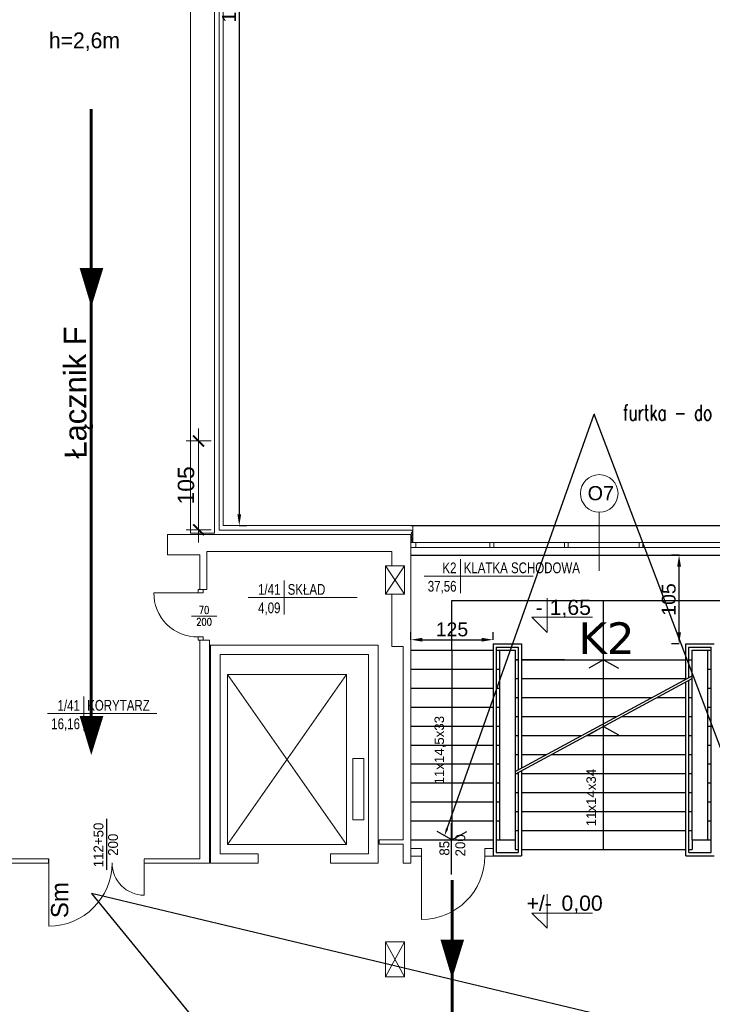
# Model space of a CAD drawing. Header units: millimetres. Extents: x 126553 to 403692, y -95821 to 38049.
# Tile 216 of 256: x 220439 to 221535, y 13604 to 15162. Entities that reach past the tile are written whole.
import ezdxf
from ezdxf import colors
from ezdxf.entities.mleader import LeaderData, LeaderLine
from ezdxf.enums import TextEntityAlignment as Align
from ezdxf.math import Vec2, Vec3

# ---------------------------------------------------------------- set-up
doc = ezdxf.new("R2010")
doc.units = ezdxf.units.MM
for name, color, linetype, lineweight in [('_(06 GRUBA)', 7, 'Continuous', 40), ('A-opis', 7, 'Continuous', 18), ('docieplenie', 6, 'Continuous', 18), ('docieplenie zew.', 6, 'Continuous', 18), ('ekspertyza', 7, 'Continuous', 30), ('ewakaucja', 3, 'Continuous', 50), ('OKNA', 7, 'Continuous', 13), ('opisy', 7, 'Continuous', 18), ('WAW_ŚLUSARKA ALUMINIOWA OPIS PB', 7, 'Continuous', 9), ('WYMIAR', 7, 'Continuous', 18), ('ŚCIANY CIENKIE', 7, 'Continuous', 18), ('ŚCIANY GRUBE', 7, 'Continuous', 20)]:
    doc.layers.add(name, color=color, linetype=linetype, lineweight=lineweight)
doc.layers.add('WENTYLE_WADLIWE', color=1, linetype='Continuous')
doc.layers.add('WIDOK', color=7, linetype='Continuous')
doc.styles.add('AR12', font='arial.ttf', dxfattribs={"height": 12})
doc.styles.add('Arial', font='arial.ttf')
doc.styles.add('OPIS', font='romans.shx', dxfattribs={"width": 0.8})
doc.styles.add('ROMANS', font='romans.shx', dxfattribs={"width": 0.7})
doc.styles.add('RS12', font='Romans', dxfattribs={"width": 0.75, "height": 12})
doc.styles.add('RS8', font='ROMANS.SHX', dxfattribs={"width": 0.75, "height": 8})
doc.styles.add('STYLE1', font='txt', dxfattribs={"width": 0.8})
doc.linetypes.add('ZIGZAG', pattern='A,0.0001,-0.2,[131,LTYPESHP.SHX,S=0.2,R=0,X=-0.2,Y=0],-0.4,[131,LTYPESHP.SHX,S=0.2,R=180,X=0.2,Y=0],-0.2', length=0.8001)
doc.dimstyles.new('100 moje', dxfattribs={"dimtxt": 22, "dimasz": 12, "dimexe": 12, "dimexo": 20, "dimgap": 3, "dimtad": 1, "dimdec": 1, "dimrnd": 0.5, "dimtxsty": 'Standard', "dimblk1": 'ARCHTICK', "dimblk2": 'ARCHTICK', "dimsah": 1, "dimcen": 0.1, "dimdle": 10, "dimclrd": 256, "dimclre": 256, "dimclrt": 256, "dimadec": 0, "dimazin": 0, "dimtfac": 1, "dimtdec": 1, "dimtofl": 0, "dimtmove": 1, "dimatfit": 3, "dimfxl": 12, "dimfxlon": 1, "dimtolj": 1, "dimtzin": 0, "dimarcsym": 0})
doc.dimstyles.new('A_100', dxfattribs={"dimtxt": 26, "dimasz": 2, "dimexe": 0, "dimexo": 5, "dimgap": 0.01, "dimtad": 0, "dimdec": 4, "dimrnd": 0.5, "dimdsep": 46, "dimtxsty": 'Arial', "dimblk1": 'K', "dimblk2": 'K', "dimsah": 1, "dimcen": 10, "dimse1": 1, "dimse2": 1, "dimclrd": 256, "dimclre": 256, "dimclrt": 1, "dimadec": 0, "dimazin": 0, "dimtfac": 0.5, "dimtdec": 4, "dimtmove": 0, "dimatfit": 3, "dimldrblk": 'K', "dimfxl": 1, "dimtvp": 0.75, "dimtolj": 1, "dimtzin": 0, "dimlwd": 13, "dimarcsym": 0})

# ---------------------------------------------------------------- blocks, each defined once
blk = doc.blocks.new('METKA')
for p, q in [((0, 26.9), (0, -26.9)), ((-57.4, 0), (115.4, 0))]:
    blk.add_line(p, q)
at = {"layer": 'opisy', "style": 'STYLE1', "width": 0.8, "flags": 4}
for tag, p in [('NUMER', (-6.1, 4.5)), ('POWIERZCHNIA', (-6, -24.6))]:
    blk.add_attdef(tag, text='', height=17, dxfattribs=at).set_placement(p, align=Align.RIGHT)
for tag, p in [('NAZWA', (5.3, 4.6)), ('POSADZKA', (5.6, -24.7))]:
    blk.add_attdef(tag, p, '', height=17, dxfattribs=at)
blk = doc.blocks.new('KOTA-WA')
at = {"color": 7}
for p, q in [((0, 27), (0, 0)), ((-12, 12), (0, 0)), ((-12, 12), (36, 12))]:
    blk.add_line(p, q, dxfattribs=at)
at = {"layer": 'A-opis', "color": 7, "style": 'RS12', "width": 0.6, "flags": 4}
blk.add_attdef('ZNAK', text='', height=8, dxfattribs=at).set_placement((-6.18, 19.74), align=Align.MIDDLE)
blk.add_attdef('RZEDNA', text='', height=10, dxfattribs=at).set_placement((2.11, 11.17), align=Align.BOTTOM_LEFT)
at = {"layer": 'A-opis', "color": 7, "style": 'RS8', "width": 0.6, "flags": 4}
blk.add_attdef('UWAGA', text='', height=7, dxfattribs=at).set_placement((3.83, 8.14), align=Align.TOP_LEFT)
blk = doc.blocks.new('A$C121B6CE3')
blk.add_lwpolyline([(0, -20), (0, 20)])
at = {"style": 'OPIS', "width": 0.8}
blk.add_attdef('Szerokość', text='', height=12, rotation=90, dxfattribs=at).set_placement((0, 0), align=Align.BOTTOM_CENTER)
blk.add_attdef('Wysokość', text='', height=12, rotation=90, dxfattribs=at).set_placement((3, 0), align=Align.TOP_CENTER)
blk = doc.blocks.new('*D2492')
at = {"layer": 'Defpoints', "color": 0, "linetype": 'Continuous', "lineweight": -3}
for p in [(221187.7, 14180.9), (221057.7, 14164.4), (221187.7, 14164.4)]:
    blk.add_point(p, dxfattribs=at)
at = {"layer": 'ekspertyza', "color": 1, "linetype": 'Continuous', "lineweight": -2}
for p, q in [((221057.7, 14180.9), (221057.7, 14192.9)), ((221187.7, 14180.9), (221187.7, 14192.9)), ((221075.7, 14180.9), (221169.7, 14180.9))]:
    blk.add_line(p, q, dxfattribs=at)
at = {"layer": 'ekspertyza', "color": 1, "linetype": 'Continuous', "lineweight": -3}
for points in [[(221075.7, 14183.9), (221075.7, 14177.9), (221057.7, 14180.9)], [(221169.7, 14183.9), (221169.7, 14177.9), (221187.7, 14180.9)]]:
    blk.add_solid(points, dxfattribs=at)
at = {"layer": 'ekspertyza', "color": 1, "linetype": 'Continuous', "lineweight": 20, "insert": (221122.7, 14197.1), "char_height": 22, "attachment_point": 5, "style": 'Arial'}
blk.add_mtext('\\A1;125', dxfattribs=at)
blk = doc.blocks.new('*D2494')
at = {"layer": 'Defpoints', "color": 0, "linetype": 'Continuous', "lineweight": 60, "transparency": 16777216}
for p in [(221482.1, 14314.7), (221492.7, 14314.7), (221492.7, 14174.4)]:
    blk.add_point(p, dxfattribs=at)
at = {"layer": 'ekspertyza', "color": 1, "linetype": 'Continuous', "lineweight": -2, "transparency": 16777216}
for p, q in [((221482.1, 14314.7), (221470.1, 14314.7)), ((221482.1, 14192.4), (221482.1, 14296.7)), ((221482.1, 14174.4), (221470.1, 14174.4))]:
    blk.add_line(p, q, dxfattribs=at)
at = {"layer": 'ekspertyza', "color": 1, "linetype": 'Continuous', "lineweight": 60, "transparency": 16777216}
for points in [[(221479.1, 14296.7), (221485.1, 14296.7), (221482.1, 14314.7)], [(221479.1, 14192.4), (221485.1, 14192.4), (221482.1, 14174.4)]]:
    blk.add_solid(points, dxfattribs=at)
at = {"layer": 'ekspertyza', "color": 1, "linetype": 'Continuous', "lineweight": 20, "transparency": 16777216, "insert": (221465.8, 14244.5), "char_height": 22, "attachment_point": 5, "rotation": 90, "style": 'Arial'}
blk.add_mtext('\\A1;105', dxfattribs=at)
blk = doc.blocks.new('K')
for p, q in [((0, 10), (0, -10)), ((-10, 0), (10, 0)), ((4.24, 4.24), (-4.24, -4.24))]:
    blk.add_line(p, q)
blk.add_trace([(-4.77, -3.71), (-3.71, -4.77), (3.71, 4.77), (4.77, 3.71)])
blk = doc.blocks.new('*D2501')
at = {"layer": 'Defpoints', "color": 0, "linetype": 'ByBlock', "transparency": 16777216}
for p in [(220721.8, 14495.2), (220732.5, 14495.2), (220732.5, 14354.8)]:
    blk.add_point(p, dxfattribs=at)
at = {"layer": 'WYMIAR', "color": 1, "linetype": 'ByBlock', "lineweight": 13, "transparency": 16777216}
blk.add_line((220721.8, 14356.8), (220721.8, 14493.2), dxfattribs=at)
at = {"layer": 'WYMIAR', "color": 1, "linetype": 'ByBlock', "lineweight": 13, "transparency": 16777216, "xscale": 2, "yscale": 2, "zscale": 2}
for p, rotation in [((220721.8, 14495.2), 90), ((220721.8, 14354.8), 270)]:
    blk.add_blockref('K', p, dxfattribs=dict(at, rotation=rotation))
at = {"layer": 'WYMIAR', "color": 1, "linetype": 'ByBlock', "transparency": 16777216, "insert": (220701.9, 14425), "char_height": 26, "attachment_point": 5, "rotation": 90, "style": 'Arial'}
blk.add_mtext('\\A1;105', dxfattribs=at)
blk = doc.blocks.new('*D2980')
at = {"layer": 'Defpoints', "color": 0, "linetype": 'Continuous', "lineweight": -3}
for p in [(220768.4, 16021.4), (220775.5, 14361.4), (220786.1, 14361.4)]:
    blk.add_point(p, dxfattribs=at)
at = {"layer": 'ekspertyza', "linetype": 'Continuous', "lineweight": -2}
for p, q in [((220786.1, 16021.4), (220798.1, 16021.4)), ((220786.1, 16003.4), (220786.1, 14379.4)), ((220786.1, 14361.4), (220798.1, 14361.4))]:
    blk.add_line(p, q, dxfattribs=at)
at = {"layer": 'ekspertyza', "linetype": 'Continuous', "lineweight": -3}
for points in [[(220783.1, 16003.4), (220789.1, 16003.4), (220786.1, 16021.4)], [(220783.1, 14379.4), (220789.1, 14379.4), (220786.1, 14361.4)]]:
    blk.add_solid(points, dxfattribs=at)
at = {"layer": 'ekspertyza', "linetype": 'Continuous', "lineweight": 20, "insert": (220769.9, 15191.4), "char_height": 22, "attachment_point": 5, "rotation": 90, "style": 'Arial'}
blk.add_mtext('\\A1;1660', dxfattribs=at)

msp = doc.modelspace()

# ---------------------------------------------------------------- linework, layer by layer
at = {"layer": 'docieplenie', "color": 0, "linetype": 'ZIGZAG'}
for q in [(220754.26878, 15996.36048), (221059.16774, 14354.31604)]:
    msp.add_line((220754.26878, 14354.31604), q, dxfattribs=at)
at = {"layer": 'docieplenie', "color": 0}
for p, q in [((221060.43944, 14346.58283), (221057.95357, 14343.53968)), ((221057.95357, 14343.53968), (221060.47995, 14341.0194)), ((221060.43944, 14351.63325), (221058.17031, 14349.36574)), ((221058.17031, 14349.36574), (221060.43944, 14346.58283)), ((221059.16774, 14354.31604), (221060.43944, 14351.63325)), ((221060.47995, 14341.0194), (221057.97808, 14338.2589)), ((221057.97808, 14338.2589), (221060.47995, 14336.27968)), ((221060.47995, 14336.27968), (221059.02493, 14334.73567))]:
    msp.add_line(p, q, dxfattribs=at)
at = {"layer": 'docieplenie', "color": 0, "lineweight": 30}
for points in [[(220575.87946, 13897.89139), (220575.87946, 13817.02345)], [(221122.09428, 13809.82473), (221122.09428, 13890.69268)], [(221122.09428, 13809.82473), (221122.09428, 13890.69268)], [(220484.72702, 13827.36067), (220484.72702, 13834.36067)]]:
    msp.add_lwpolyline(points, dxfattribs=at)
at = {"layer": 'docieplenie', "color": 0, "lineweight": 0}
for points in [[(221057.72702, 13850.51406), (221074.67391, 13850.51406)], [(221174.63851, 13850.51406), (221187.72702, 13850.51406)], [(221057.69163, 13838.51406), (221074.67391, 13838.51406)], [(221074.67391, 13838.51406), (221074.67391, 13738.51406)], [(221174.63851, 13838.51406), (221187.69163, 13838.51406)]]:
    msp.add_lwpolyline(points, dxfattribs=at)
at = {"layer": 'docieplenie', "color": 0}
for points in [[(220484.72702, 13827.36067), (220484.72702, 13727.86067)], [(220484.72702, 13827.36067), (220484.72702, 13727.86067)], [(220635.72702, 13827.36067), (220635.72702, 13776.86067)]]:
    msp.add_lwpolyline(points, dxfattribs=at)
at = {"layer": 'docieplenie', "color": 0, "lineweight": 0}
msp.add_arc((221074.67391, 13838.51406), 100, 270, 0, dxfattribs=at)
at = {"layer": 'docieplenie', "color": 0}
for centre, radius, start, end in [((220484.72702, 13827.86067), 100, 270, 0), ((220635.72702, 13827.86067), 51, 180, 270)]:
    msp.add_arc(centre, radius, start, end, dxfattribs=at)
at = {"layer": 'docieplenie zew.', "color": 0}
for p, q in [((220760.72702, 14361.36067), (220760.72702, 15996.36048)), ((221060.72702, 14361.36067), (220760.72702, 14361.36067)), ((221060.72702, 14335.36067), (221060.72702, 14361.36067)), ((221060.72702, 14334.73567), (221060.72702, 14347.36067))]:
    msp.add_line(p, q, dxfattribs=at)
at = {"layer": 'ewakaucja', "color": 3, "lineweight": 60}
msp.add_line((221122.90936, 13568.01048), (221122.90936, 13800.51032), dxfattribs=at)
msp.add_lwpolyline([(220551.92837, 15019.7967), (220551.92837, 14044.92982)], dxfattribs=at)
for points in [[(220551.92837, 14707.18287, 0, 37.5, 0), (220552.1832, 14768.88559, 37.5, 37.5, 0)], [(220551.92837, 13998.41913, 0, 37.5, 0), (220552.1832, 14060.12185, 37.5, 37.5, 0)], [(221122.90936, 13644.8456, 0, 37.5, 0), (221123.16419, 13706.54832, 37.5, 37.5, 0)]]:
    msp.add_lwpolyline(points, format="xyseb", dxfattribs=at)
at = {"layer": 'OKNA', "color": 0}
for p, q in [((221057.72702, 14334.73567), (221667.72702, 14334.73567)), ((221057.72702, 14326.73567), (221667.72702, 14326.73567))]:
    msp.add_line(p, q, dxfattribs=at)
at = {"layer": 'opisy', "color": 0}
msp.add_line((221355.76375, 14289.9831), (221355.76375, 14382.55554), dxfattribs=at)
at = {"layer": 'opisy', "color": 7}
msp.add_lwpolyline([(220720.92702, 14255.32276), (220650.92702, 14255.32276)], dxfattribs=at)
for points in [[(220728.72702, 14260.36048), (220720.92702, 14260.36048), (220720.92702, 14255.32276), (220728.72702, 14255.32276)], [(220728.72702, 14185.32276), (220720.92702, 14185.32276), (220720.92702, 14180.28504), (220728.72702, 14180.28504)]]:
    msp.add_lwpolyline(points, close=True, dxfattribs=at)
at = {"layer": 'opisy', "color": 0}
msp.add_circle((221355.76375, 14412.25579), 29.70025, dxfattribs=at)
at = {"layer": 'opisy', "color": 7}
msp.add_arc((220719.73703, 14254.13276), 68.82029, 179.00922768, 270.99077232, dxfattribs=at)
at = {"layer": 'WIDOK', "color": 0}
for p, q in [((221057.72702, 14361.36067), (221667.72702, 14361.36067)), ((221057.72702, 14314.73567), (221667.72702, 14314.73567)), ((221122.72702, 14164.36067), (221122.72702, 14243.00284)), ((221122.72702, 14243.00284), (221602.72702, 14243.00284)), ((221362.72702, 13849.36067), (221362.72702, 14243.00284)), ((221187.72702, 14174.36067), (221232.72702, 14174.36067)), ((221187.72702, 14174.36067), (221187.72702, 13839.36067)), ((221232.72702, 14174.36067), (221232.72702, 13977.96169)), ((221492.72702, 14174.36067), (221537.72702, 14174.36067)), ((221492.72702, 14118.50223), (221492.72702, 14174.36067)), ((221057.72702, 14164.36067), (221187.72702, 14164.36067)), ((221122.72702, 14164.36067), (221122.72702, 13864.36067)), ((221192.72702, 14169.36067), (221227.72702, 14169.36067)), ((221192.72702, 14169.36067), (221192.72702, 13844.36067)), ((221192.72702, 14164.36067), (221197.72702, 14164.36067)), ((221197.72702, 14164.36067), (221197.72702, 13864.36067)), ((221197.72702, 14164.36067), (221222.72702, 14164.36067)), ((221222.72702, 14164.36067), (221222.72702, 13864.36067)), ((221227.72702, 14169.36067), (221227.72702, 13975.25899)), ((221497.72702, 14169.36067), (221532.72702, 14169.36067)), ((221497.72702, 14121.20493), (221497.72702, 14169.36067)), ((221502.72702, 13864.36067), (221502.72702, 14164.36067)), ((221502.72702, 14164.36067), (221527.72702, 14164.36067)), ((221527.72702, 13864.36067), (221527.72702, 14164.36067)), ((221527.72702, 14164.36067), (221532.72702, 14164.36067)), ((221532.72702, 13844.36067), (221532.72702, 14169.36067)), ((221222.72702, 14149.36067), (221227.72702, 14149.36067)), ((221227.72702, 14149.36067), (221222.72702, 14149.36067)), ((221301.03045, 14149.36067), (221232.72702, 14149.36067)), ((221232.72702, 14149.36067), (221492.72702, 14149.36067)), ((221362.72702, 14149.36067), (221339.20301, 14136.12496)), ((221362.72702, 14149.36067), (221386.25104, 14136.12496)), ((221497.72702, 14149.36067), (221502.72702, 14149.36067)), ((221057.72702, 14134.36067), (221187.72702, 14134.36067)), ((221192.72702, 14134.36067), (221197.72702, 14134.36067)), ((221527.72702, 14134.36067), (221532.72702, 14134.36067)), ((221222.72702, 13972.55629), (221502.72702, 14123.90764)), ((221222.72702, 14119.36067), (221227.72702, 14119.36067)), ((221222.72702, 13968.00931), (221502.72702, 14119.36067)), ((221232.72702, 14119.36067), (221492.72702, 14119.36067)), ((221492.72702, 13839.36067), (221492.72702, 14113.95526)), ((221497.72702, 13844.36067), (221497.72702, 14116.65796)), ((221057.72702, 14104.36067), (221187.72702, 14104.36067)), ((221192.72702, 14104.36067), (221197.72702, 14104.36067)), ((221527.72702, 14104.36067), (221532.72702, 14104.36067)), ((221222.72702, 14089.36067), (221227.72702, 14089.36067)), ((221232.72702, 14089.36067), (221438.81513, 14089.36067)), ((221447.22702, 14089.36067), (221492.72702, 14089.36067)), ((221497.72702, 14089.36067), (221502.72702, 14089.36067)), ((221057.72702, 14074.36067), (221187.72702, 14074.36067)), ((221192.72702, 14074.36067), (221197.72702, 14074.36067)), ((221527.72702, 14074.36067), (221532.72702, 14074.36067)), ((221222.72702, 14059.36067), (221227.72702, 14059.36067)), ((221232.72702, 14059.36067), (221383.31513, 14059.36067)), ((221391.72702, 14059.36067), (221492.72702, 14059.36067)), ((221497.72702, 14059.36067), (221502.72702, 14059.36067)), ((221057.72702, 14044.36067), (221187.72702, 14044.36067)), ((221192.72702, 14044.36067), (221197.72702, 14044.36067)), ((221362.72702, 14043.68499), (221339.20301, 14030.44929)), ((221362.72702, 14043.68499), (221386.25104, 14030.44929)), ((221527.72702, 14044.36067), (221532.72702, 14044.36067)), ((221222.72702, 14029.36067), (221227.72702, 14029.36067)), ((221232.72702, 14029.36067), (221327.81513, 14029.36067)), ((221336.22702, 14029.36067), (221492.72702, 14029.36067)), ((221497.72702, 14029.36067), (221502.72702, 14029.36067)), ((221057.72702, 14014.36067), (221187.72702, 14014.36067)), ((221192.72702, 14014.36067), (221197.72702, 14014.36067)), ((221527.72702, 14014.36067), (221532.72702, 14014.36067)), ((221057.72702, 13984.36067), (221187.72702, 13984.36067)), ((221192.72702, 13984.36067), (221197.72702, 13984.36067)), ((221222.72702, 13999.36067), (221227.72702, 13999.36067)), ((221232.72702, 13999.36067), (221272.31513, 13999.36067)), ((221280.72702, 13999.36067), (221492.72702, 13999.36067)), ((221497.72702, 13999.36067), (221502.72702, 13999.36067)), ((221527.72702, 13984.36067), (221532.72702, 13984.36067)), ((221225.22702, 13969.36067), (221227.72702, 13969.36067)), ((221227.72702, 13970.71202), (221227.72702, 13844.36067)), ((221232.72702, 13973.41472), (221232.72702, 13839.36067)), ((221232.72702, 13969.36067), (221492.72702, 13969.36067)), ((221497.72702, 13969.36067), (221502.72702, 13969.36067)), ((221057.72702, 13954.36067), (221187.72702, 13954.36067)), ((221192.72702, 13954.36067), (221197.72702, 13954.36067)), ((221527.72702, 13954.36067), (221532.72702, 13954.36067)), ((221222.72702, 13939.36067), (221227.72702, 13939.36067)), ((221232.72702, 13939.36067), (221492.72702, 13939.36067)), ((221497.72702, 13939.36067), (221502.72702, 13939.36067)), ((221057.72702, 13924.36067), (221187.72702, 13924.36067)), ((221192.72702, 13924.36067), (221197.72702, 13924.36067)), ((221527.72702, 13924.36067), (221532.72702, 13924.36067)), ((221222.72702, 13909.36067), (221227.72702, 13909.36067)), ((221232.72702, 13909.36067), (221492.72702, 13909.36067)), ((221497.72702, 13909.36067), (221502.72702, 13909.36067)), ((221057.72702, 13894.36067), (221187.72702, 13894.36067)), ((221192.72702, 13894.36067), (221197.72702, 13894.36067)), ((221527.72702, 13894.36067), (221532.72702, 13894.36067)), ((221122.72702, 13864.36067), (221099.20301, 13877.59637)), ((221122.72702, 13864.36067), (221146.25104, 13877.59637)), ((221222.72702, 13879.36067), (221227.72702, 13879.36067)), ((221232.72702, 13879.36067), (221492.72702, 13879.36067)), ((221497.72702, 13879.36067), (221502.72702, 13879.36067)), ((221057.72702, 13864.36067), (221187.72702, 13864.36067)), ((221192.72702, 13864.36067), (221197.72702, 13864.36067)), ((221197.72702, 13864.36067), (221222.72702, 13864.36067)), ((221222.72702, 13864.36067), (221222.72702, 13849.36067)), ((221502.72702, 13864.36067), (221527.72702, 13864.36067)), ((221502.72702, 13864.36067), (221502.72702, 13849.36067)), ((221527.72702, 13864.36067), (221532.72702, 13864.36067)), ((221192.72702, 13844.36067), (221227.72702, 13844.36067)), ((221222.72702, 13849.36067), (221227.72702, 13849.36067)), ((221232.72702, 13849.36067), (221492.72702, 13849.36067)), ((221497.72702, 13849.36067), (221502.72702, 13849.36067)), ((221497.72702, 13844.36067), (221532.72702, 13844.36067)), ((221187.72702, 13839.36067), (221232.72702, 13839.36067)), ((221492.72702, 13839.36067), (221537.72702, 13839.36067))]:
    msp.add_line(p, q, dxfattribs=at)
at = {"layer": 'ŚCIANY CIENKIE', "color": 0}
for p, q in [((220708.72702, 14349.36067), (220708.72702, 14453.56713)), ((220746.72702, 14349.36067), (220746.72702, 14453.56713)), ((220708.72702, 14349.36067), (220746.72702, 14349.36067)), ((221057.72702, 14334.73567), (221060.72702, 14334.73567)), ((221057.72702, 14334.73567), (221060.72702, 14334.73567)), ((221047.72702, 14297.86067), (221017.72702, 14252.86067)), ((221017.72702, 14297.86067), (221047.72702, 14252.86067)), ((220767.44363, 13857.03648), (220767.44363, 14126.12871)), ((220767.44363, 14126.12871), (220955.84451, 13857.03648)), ((220955.84451, 14126.12871), (220767.44363, 13857.03648)), ((220955.84451, 14126.12871), (220767.44363, 14126.12871)), ((220955.84451, 14126.12871), (220955.84451, 13857.03648)), ((220965.90608, 13896.13804), (220965.90608, 13993.01031)), ((220965.90608, 13993.01031), (220983.00796, 13993.01031)), ((220965.90608, 13896.13804), (220965.90608, 13993.01031)), ((220983.00796, 13993.01031), (220983.00796, 13896.13804)), ((220983.00796, 13993.01031), (220983.00796, 13896.13804)), ((220983.00796, 13896.13804), (220965.90608, 13896.13804)), ((220983.00796, 13896.13804), (220965.90608, 13896.13804)), ((220955.84451, 13857.03648), (220767.44363, 13857.03648)), ((221017.72702, 13647.86067), (221047.72702, 13702.86067)), ((221017.72702, 13702.86067), (221047.72702, 13647.86067))]:
    msp.add_line(p, q, dxfattribs=at)
for points in [[(221057.72702, 14334.73567), (221065.72702, 14334.73567), (221065.72702, 14326.73567), (221057.72702, 14326.73567)], [(221182.72702, 14334.73567), (221188.72702, 14334.73567), (221188.72702, 14326.73567), (221182.72702, 14326.73567)], [(221300.72702, 14334.73567), (221306.72702, 14334.73567), (221306.72702, 14326.73567), (221300.72702, 14326.73567)], [(221418.72702, 14334.73567), (221424.72702, 14334.73567), (221424.72702, 14326.73567), (221418.72702, 14326.73567)]]:
    msp.add_lwpolyline(points, close=True, dxfattribs=at)
at = {"layer": 'ŚCIANY GRUBE'}
for p, q in [((220708.72702, 14349.36048), (220708.72702, 15994.36048)), ((220746.72702, 14349.36048), (220746.72702, 15994.36048)), ((220672.72702, 14347.36048), (221057.72702, 14347.36067)), ((220672.72702, 14347.36048), (220672.72702, 14320.36048)), ((220708.72702, 14349.36048), (220746.72702, 14349.36048)), ((221057.72702, 14347.36048), (221057.72702, 14163.22005)), ((220734.72702, 14320.36048), (221027.72702, 14320.36048)), ((220734.72702, 14260.36048), (220734.72702, 14320.36048)), ((221027.72702, 14320.36048), (221027.72702, 14297.86048)), ((221017.72702, 14297.86048), (221017.72702, 14252.86048)), ((221017.72702, 14297.86048), (221047.72702, 14297.86048)), ((221047.72702, 14297.86048), (221047.72702, 14252.86048)), ((220723.72702, 14260.36048), (220734.72702, 14260.36048)), ((221017.72702, 14252.86048), (221047.72702, 14252.86048)), ((221027.72702, 14252.86048), (221027.72702, 14170.36067))]:
    msp.add_line(p, q, dxfattribs=at)
at = {"layer": 'ŚCIANY GRUBE', "color": 0}
for p, q in [((220672.72702, 14347.36067), (220732.72702, 14347.36067)), ((220672.72702, 14315.36067), (220672.72702, 14347.36067)), ((220672.72702, 14347.36067), (221057.72702, 14347.36067)), ((220672.72702, 14347.36067), (221057.72702, 14347.36067)), ((220972.72702, 14347.36067), (220732.72702, 14347.36067)), ((220972.72702, 14347.36067), (221057.72702, 14347.36067)), ((221057.72702, 14346.73567), (221057.72702, 14170.36067)), ((220723.72702, 14315.36067), (220672.72702, 14315.36067)), ((220723.72702, 14315.36067), (220723.72702, 14260.36048)), ((221027.72702, 14297.86067), (221027.72702, 14315.36067)), ((221017.72702, 14252.86067), (221017.72702, 14297.86067)), ((221047.72702, 14297.86067), (221017.72702, 14297.86067)), ((221047.72702, 14297.86067), (221047.72702, 14252.86067)), ((221047.72702, 14252.86067), (221017.72702, 14252.86067)), ((221027.72702, 14252.86067), (221027.72702, 14170.36067)), ((220723.72702, 13834.36067), (220723.72702, 14180.28504)), ((220723.72702, 14180.28504), (220738.72702, 14180.28504)), ((220723.72702, 14169.86067), (220723.72702, 14172.36067)), ((220738.72702, 14172.36067), (220738.72702, 14180.28504)), ((220738.72702, 14172.36067), (220738.72702, 14169.86067)), ((220972.72702, 14172.36067), (220738.72702, 14172.36067)), ((220740.72702, 14172.36067), (221005.72702, 14172.36067)), ((220740.72702, 14172.36067), (220740.72702, 13827.36067)), ((221005.72702, 14172.36067), (221005.72702, 13827.36067)), ((220738.72702, 13827.36067), (220738.72702, 14169.86067)), ((220740.72702, 14158.36067), (220740.72702, 13827.36067)), ((220755.72702, 14157.36067), (220990.72702, 14157.36067)), ((220755.72702, 13842.36067), (220755.72702, 14157.36067)), ((220990.72702, 14157.36067), (220990.72702, 13842.36067)), ((221027.72702, 14170.36067), (221045.72702, 14170.36067)), ((221045.72702, 14170.36067), (221045.72702, 13864.57345)), ((221057.72702, 14170.36067), (221057.72702, 13827.36067)), ((220723.72702, 13834.36067), (220723.72702, 13986.09051)), ((221007.72702, 13864.57345), (221045.72702, 13864.57345)), ((221007.72702, 13864.57345), (221007.72702, 13857.57345)), ((221057.72702, 13857.57345), (221057.72702, 13864.57345)), ((221057.72702, 13857.57345), (221057.72702, 13864.36067)), ((221007.72702, 13857.57345), (221045.72702, 13857.57345)), ((221045.72702, 13857.57345), (221045.72702, 13827.36067)), ((221074.63851, 13850.51406), (221074.63851, 13838.51406)), ((221074.63851, 13838.51406), (221074.63851, 13850.51406)), ((221074.63851, 13850.51406), (221074.63851, 13838.51406)), ((221074.67391, 13850.51406), (221074.67391, 13838.51406)), ((221074.67391, 13850.51406), (221074.67391, 13838.51406)), ((221074.67391, 13850.51406), (221074.67391, 13830.51406)), ((221074.67391, 13838.51406), (221074.67391, 13850.51406)), ((221074.67391, 13838.51406), (221074.67391, 13850.51406)), ((221074.67391, 13850.51406), (221074.67391, 13838.51406)), ((221174.63851, 13850.51406), (221174.63851, 13838.51406)), ((221174.67391, 13850.51406), (221174.67391, 13838.51406)), ((220484.72702, 13834.36067), (220387.72702, 13834.36067)), ((220466.81041, 13834.36048), (220387.72702, 13834.36048)), ((220635.72702, 13834.36067), (220723.72702, 13834.36067)), ((220635.72702, 13833.86067), (220635.72702, 13832.86067)), ((220635.72702, 13827.86067), (220635.72702, 13833.86067)), ((220816.22702, 13842.36067), (220755.72702, 13842.36067)), ((220816.22702, 13827.36067), (220816.22702, 13842.36067)), ((220930.22702, 13827.36067), (220930.22702, 13842.36067)), ((220930.22702, 13842.36067), (220990.72702, 13842.36067)), ((221005.72702, 13827.36067), (221005.72702, 13834.36067)), ((221057.72702, 13827.36067), (221057.72702, 13834.36067)), ((220387.72702, 13827.36067), (220484.72702, 13827.36067)), ((220387.72702, 13827.36048), (220484.72702, 13827.36048)), ((220635.72702, 13827.36067), (220723.72702, 13827.36067)), ((220723.72702, 13827.36067), (220738.72702, 13827.36067)), ((220740.72702, 13827.36067), (220816.22702, 13827.36067)), ((221005.72702, 13827.36067), (220930.22702, 13827.36067)), ((221045.72702, 13827.36067), (221057.72702, 13827.36067)), ((221047.72702, 13702.86067), (221017.72702, 13702.86067)), ((221017.72702, 13647.86067), (221017.72702, 13702.86067)), ((221047.72702, 13702.86067), (221047.72702, 13647.86067)), ((221047.72702, 13647.86067), (221017.72702, 13647.86067))]:
    msp.add_line(p, q, dxfattribs=at)

# ---------------------------------------------------------------- block references
at = {"layer": 'A-opis', "color": 0}
ref = msp.add_blockref('KOTA-WA', (221273.16255, 14192.50551), dxfattribs=dict(at, xscale=2, yscale=2, zscale=2))
ref.add_attrib('ZNAK', '-', dxfattribs={"layer": '0', "color": 101, "height": 24, "style": 'AR12', "flags": 4}).set_placement((221260.80033, 14212.9357), align=Align.BOTTOM_CENTER)
ref.add_attrib('RZEDNA', '1,65', dxfattribs={"layer": '0', "color": 101, "height": 24, "style": 'AR12', "flags": 4}).set_placement((221277.37869, 14212.9357), align=Align.BOTTOM_LEFT)
ref = msp.add_blockref('KOTA-WA', (221273.16255, 13724.67602), dxfattribs=dict(at, xscale=2, yscale=2, zscale=2))
ref.add_attrib('ZNAK', '+/-', dxfattribs={"layer": '0', "color": 101, "height": 24, "style": 'AR12', "flags": 4}).set_placement((221260.80033, 13745.10621), align=Align.BOTTOM_CENTER)
ref.add_attrib('RZEDNA', '  0,00', dxfattribs={"layer": '0', "color": 101, "height": 24, "style": 'AR12', "flags": 4}).set_placement((221277.37869, 13745.10621), align=Align.BOTTOM_LEFT)
at = {"layer": 'opisy', "color": 0}
ref = msp.add_blockref('METKA', (221135.95761, 14281.56532), dxfattribs=at)
ref.add_attrib('NAZWA', 'KLATKA SCHODOWA', (221141.29886, 14286.12432), dxfattribs={"height": 17, "style": 'STYLE1', "width": 0.8, "flags": 4})
ref.add_attrib('NUMER', 'K2', dxfattribs={"height": 17, "style": 'STYLE1', "width": 0.8, "flags": 4}).set_placement((221129.81515, 14286.03276), align=Align.RIGHT)
ref.add_attrib('POWIERZCHNIA', '37,56', dxfattribs={"height": 17, "style": 'STYLE1', "width": 0.8, "flags": 4}).set_placement((221129.9166, 14256.92756), align=Align.RIGHT)
ref = msp.add_blockref('METKA', (220857.34694, 14247.44556), dxfattribs=at)
ref.add_attrib('NAZWA', 'SKŁAD', (220862.68818, 14252.00455), dxfattribs={"height": 17, "style": 'STYLE1', "width": 0.8, "flags": 4})
ref.add_attrib('NUMER', '1/41', dxfattribs={"height": 17, "style": 'STYLE1', "width": 0.8, "flags": 4}).set_placement((220851.20448, 14251.91299), align=Align.RIGHT)
ref.add_attrib('POWIERZCHNIA', '4,09', dxfattribs={"height": 17, "style": 'STYLE1', "width": 0.8, "flags": 4}).set_placement((220851.30593, 14222.80779), align=Align.RIGHT)
ref = msp.add_blockref('METKA', (220540.09521, 14064.07889), dxfattribs=at)
ref.add_attrib('NAZWA', 'KORYTARZ', (220545.43646, 14068.63788), dxfattribs={"height": 17, "style": 'STYLE1', "width": 0.8, "flags": 4})
ref.add_attrib('NUMER', '1/41', dxfattribs={"height": 17, "style": 'STYLE1', "width": 0.8, "flags": 4}).set_placement((220533.95276, 14068.54632), align=Align.RIGHT)
ref.add_attrib('POWIERZCHNIA', '16,16', dxfattribs={"height": 17, "style": 'STYLE1', "width": 0.8, "flags": 4}).set_placement((220534.0542, 14039.44112), align=Align.RIGHT)
at = {"layer": 'WAW_ŚLUSARKA ALUMINIOWA OPIS PB', "color": 7}
ref = msp.add_blockref('A$C121B6CE3', (220730.39299, 14218.18895), dxfattribs=dict(at, xscale=-1, rotation=90))
ref.add_attrib('Szerokość', '70', dxfattribs={"layer": '0', "color": 7, "height": 12, "style": 'OPIS', "width": 0.8}).set_placement((220730.39299, 14218.18895), align=Align.BOTTOM_CENTER)
ref.add_attrib('Wysokość', '200', dxfattribs={"layer": '0', "color": 7, "height": 12, "style": 'OPIS', "width": 0.8}).set_placement((220730.39299, 14215.18895), align=Align.TOP_CENTER)

# ---------------------------------------------------------------- texts
at = {"layer": '_(06 GRUBA)', "color": 5, "insert": (221323.01975, 14208.40442), "char_height": 50, "width": 50.3872802, "attachment_point": 1, "style": 'Arial'}
msp.add_mtext('{\\fVerdana|b0|i0|c238|p34;K2}', dxfattribs=at)
at = {"layer": 'opisy', "color": 0, "insert": (221337.40106, 14423.90426), "char_height": 22.4, "width": 15.9, "attachment_point": 1}
msp.add_mtext('{\\fArial|b0|i0|c238|p34;O7}', dxfattribs=at)
at = {"layer": 'opisy', "color": 0, "attachment_point": 1, "rotation": 90}
for s, insert, char_height, width in [('{\\f@Arial Unicode MS|b0|i0|c238|p34;11x14,5x33}', (221095.11785, 13951.98161), 15, 139.2113062), ('{\\f@Arial Unicode MS|b0|i0|c238|p34;11x14x34}', (221335.4669, 13885.87464), 15, 139.2113062), ('112+50', (220555.43336, 13821.04713), 15.68, 11.13), ('200', (220578.45595, 13839.19303), 15.68, 11.13), ('85', (221102.92999, 13839.42157), 15.68, 11.13), ('200', (221128.07298, 13838.23369), 15.68, 11.13), ('200', (221128.07298, 13838.23369), 15.68, 11.13)]:
    msp.add_mtext(s, dxfattribs=dict(at, insert=insert, char_height=char_height, width=width))
at = {"layer": 'opisy', "color": 7, "insert": (221102.92999, 13839.42157), "char_height": 15.68, "width": 11.13, "attachment_point": 1, "rotation": 90}
msp.add_mtext('85', dxfattribs=at)
at = {"layer": 'WENTYLE_WADLIWE', "color": 1, "true_color": 0xff0000, "insert": (220442.83124, 13740.53404), "char_height": 27.2, "width": 44.4174403, "attachment_point": 1, "rotation": 90, "style": 'Arial'}
msp.add_mtext('\\P{\\C5;Sm}', dxfattribs=at)
at = {"layer": 'WYMIAR', "insert": (220484.81674, 15141.39713), "char_height": 25, "width": 419.0808, "attachment_point": 1}
msp.add_mtext('h=2,6m', dxfattribs=at)
at = {"layer": 'WYMIAR', "color": 5, "insert": (220509.57919, 14467.13407), "char_height": 35, "width": 445.967337, "attachment_point": 1, "rotation": 90.35462831}
msp.add_mtext('{\\fArial|b0|i0|c238|p34;Łącznik F}', dxfattribs=at)

# ---------------------------------------------------------------- dimensions: what is measured, and where the dimension line sits
at = {"layer": 'ekspertyza', "color": 7, "linetype": 'Continuous', "lineweight": 20}
dim = msp.add_linear_dim(base=(220786.11626, 14361.36067), p1=(220768.36013, 16021.36048), p2=(220775.49253, 14361.36067), angle=90, dimstyle='100 moje', override={"dimasz": 18, "dimgap": 5, "dimtxsty": 'Arial'}, dxfattribs=at)
dim.commit()
dim.dimension.update_dxf_attribs({"geometry": '*D2980', "text_midpoint": (220769.88366, 15191.36057)})
at = {"layer": 'ekspertyza', "color": 1, "linetype": 'Continuous', "lineweight": 20, "true_color": 0xff0000}
dim = msp.add_linear_dim(base=(221482.081, 14314.73567), p1=(221492.72702, 14174.36067), p2=(221492.72702, 14314.73567), angle=90, text='105', dimstyle='100 moje', override={"dimasz": 18, "dimgap": 5, "dimtxsty": 'Arial', "dimclrd": 1, "dimclre": 1, "dimclrt": 1}, dxfattribs=at)
dim.commit()
dim.dimension.update_dxf_attribs({"geometry": '*D2494', "text_midpoint": (221465.8484, 14244.54817)})
dim = msp.add_linear_dim(base=(221187.72702, 14180.89045), p1=(221057.72702, 14164.36067), p2=(221187.72702, 14164.36067), text='125', dimstyle='100 moje', override={"dimasz": 18, "dimgap": 5, "dimtxsty": 'Arial', "dimclrd": 1, "dimclre": 1, "dimclrt": 1}, dxfattribs=at)
dim.commit()
dim.dimension.update_dxf_attribs({"geometry": '*D2492', "text_midpoint": (221122.72702, 14197.12305)})
at = {"layer": 'WYMIAR', "color": 1, "linetype": 'ByBlock'}
dim = msp.add_linear_dim(base=(220721.81895, 14495.2218), p1=(220732.46497, 14354.8468), p2=(220732.46497, 14495.2218), angle=90, text='105', dimstyle='A_100', override={"dimclrd": 1, "dimtmove": 1}, dxfattribs=at)
dim.commit()
dim.dimension.update_dxf_attribs({"geometry": '*D2501', "text_midpoint": (220701.9066, 14425.0343)})

# ---------------------------------------------------------------- leaders
at = {"layer": '_(06 GRUBA)', "color": 5, "lineweight": -3}
ml = msp.add_multileader_mtext('Standard', dxfattribs=at)
ml.set_content('furtka - do demontażu', color=5, style='ROMANS')
ml.set_leader_properties()
ml.build(insert=Vec2(0, 0))
ml.multileader.update_dxf_attribs({"text_right_attachment_type": 6, "dogleg_length": 0.36, "arrow_head_size": 12, "scale": 3})
ctx = ml.context
ctx.base_point, ctx.scale, ctx.char_height, ctx.arrow_head_size, ctx.landing_gap_size, ctx.plane_origin = Vec3(221348.61982, 14537.65782), 3, 25, 12, 6, Vec3(221874.53602, 13739.62676)
ctx.right_attachment, ctx.text_align_type = 6, 2
notes = []
notes.append((ctx, [(1, (1, 1, 0), (221347.53982, 14537.65782), (1, 0), 1.08, [(0, [(221602.72702, 13864.36067)], 0, []), (1, [(221110.96502, 13870.97852)], 0, [])])]))
ctx.mtext.insert, ctx.mtext.alignment, ctx.mtext.flow_direction = Vec3(221675.45315, 14552.65782), 3, 5
at = {"layer": '_(06 GRUBA)', "color": 5, "lineweight": -2}
ml = msp.add_multileader_mtext('Standard', dxfattribs=at)
ml.set_content('drzwi do wymiany na dymoszczelne (Sm)', color=5, style='ROMANS')
ml.set_leader_properties()
ml.build(insert=Vec2(0, 0))
ml.multileader.update_dxf_attribs({"text_right_attachment_type": 6, "dogleg_length": 0.36, "arrow_head_size": 12, "scale": 3})
ctx = ml.context
ctx.base_point, ctx.scale, ctx.char_height, ctx.arrow_head_size, ctx.landing_gap_size, ctx.plane_origin = Vec3(221452.22815, 12682.82631), 3, 25, 12, 6, Vec3(220961.00787, 12052.15728)
ctx.right_attachment = 6
notes.append((ctx, [(0, (1, 1, 0), (221451.14815, 12682.82631), (1, 0), 1.08, [(1, [(221671.45648, 13512.70666), (220552.07672, 13779.75145)], 0, [])])]))
ctx.mtext.insert, ctx.mtext.flow_direction = Vec3(221458.22815, 12699.49298), 5
for ctx, leaders in notes:
    for number, flags, end, landing, length, lines in leaders:
        leader = LeaderData()
        leader.index, (leader.has_last_leader_line, leader.has_dogleg_vector, leader.attachment_direction) = number, flags
        leader.last_leader_point, leader.dogleg_vector, leader.dogleg_length = Vec3(end), Vec3(landing), length
        for number, points, colour, breaks in lines:
            line = LeaderLine()
            line.index, line.vertices, line.color, line.breaks = number, Vec3.list(points), colors.encode_raw_color(colour), breaks
            leader.lines.append(line)
        ctx.leaders.append(leader)

doc.saveas('drawing.dxf')
